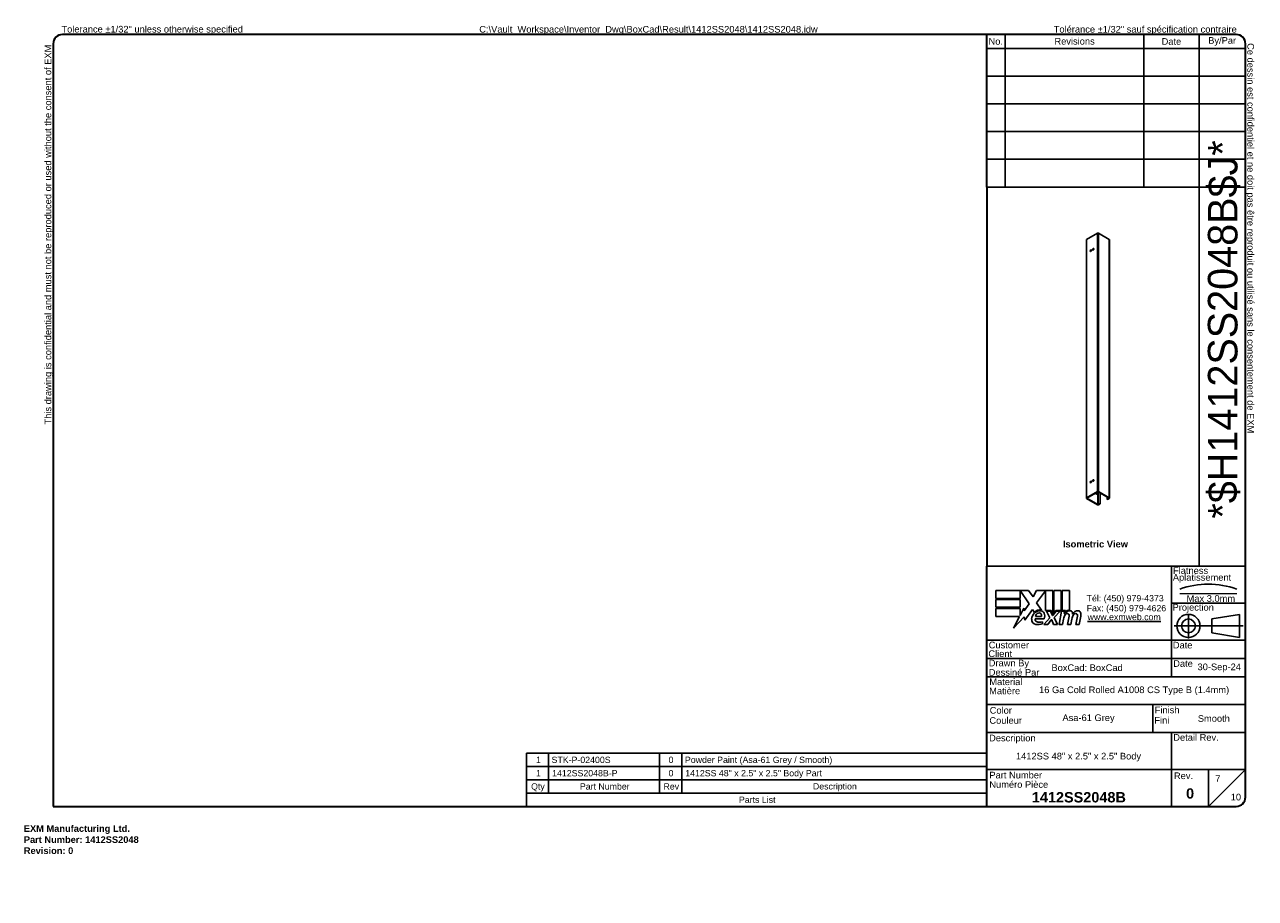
# Model space of a CAD drawing. Header units: inches. Extents: x 0 to 186, y -11 to 121.
import ezdxf
from ezdxf.enums import TextEntityAlignment as Align

# ---------------------------------------------------------------- set-up
doc = ezdxf.new("R2010")
doc.units = ezdxf.units.IN
doc.header["$LTSCALE"] = 11.141211
doc.header["$MEASUREMENT"] = 0
doc.layers.get('0').update_dxf_attribs({"lineweight": 25})
for name, color, linetype, lineweight in [('Centerline(ANSI)', 7, 'Continuous', 25), ('Sketch Geometry(ANSI)', 7, 'Continuous', 25), ('Symbols(ANSI)', 7, 'Continuous', 25), ('Visible Edges(ANSI)', 7, 'Continuous', 25), ('Visible Tangent Edges(ANSI)', 7, 'Continuous', 25)]:
    doc.layers.add(name, color=color, linetype=linetype, lineweight=lineweight)
doc.styles.add('Current-ANSI', font='arial.ttf')
doc.styles.add('Dimension-ANSI', font='arialbd.ttf')
doc.styles.add('Part List-ANSI', font='arial.ttf')
doc.styles.get("Standard").update_dxf_attribs({"font": 'arialbd.ttf'})
doc.styles.add('Text Style44', font='arialbd.ttf')
doc.styles.add('Text Style83', font='FRE3OF9X.TTF')

# ---------------------------------------------------------------- blocks, each defined once
blk = doc.blocks.new('Parts List2')
at = {"layer": 'Symbols(ANSI)'}
for p, q in [((13.023, 0.975), (6.798, 0.975)), ((6.798, 0.975), (6.798, 0.615)), ((7.098, 0.975), (7.098, 0.615)), ((8.598, 0.975), (8.598, 0.615)), ((8.898, 0.975), (8.898, 0.615)), ((13.023, 0.975), (13.023, 0.615)), ((13.023, 0.795), (6.798, 0.795)), ((13.023, 0.615), (6.798, 0.615)), ((6.798, 0.435), (6.798, 0.615)), ((7.098, 0.435), (7.098, 0.615)), ((8.598, 0.435), (8.598, 0.615)), ((8.898, 0.435), (8.898, 0.615)), ((13.023, 0.435), (13.023, 0.615)), ((6.798, 0.255), (6.798, 0.435)), ((13.023, 0.435), (6.798, 0.435)), ((13.023, 0.255), (13.023, 0.435)), ((13.023, 0.255), (6.798, 0.255))]:
    blk.add_line(p, q, dxfattribs=at)
at = {"layer": 'Symbols(ANSI)', "char_height": 0.085, "attachment_point": 7, "style": 'Part List-ANSI'}
for s, insert in [('1', (6.928, 0.842)), ('STK-P-02400S', (7.138, 0.84)), ('0', (8.72, 0.84)), ('Powder Paint (Asa-61 Grey / Smooth)', (8.942, 0.816)), ('1', (6.928, 0.662)), ('1412SS2048B-P', (7.146, 0.66)), ('0', (8.72, 0.66)), ('1412SS 48" x 2.5" x 2.5" Body Part', (8.946, 0.636)), ('Qty', (6.861, 0.456)), ('Part Number', (7.521, 0.481)), ('Rev', (8.652, 0.481)), ('Description', (10.673, 0.458)), ('Parts List', (9.672, 0.301))]:
    blk.add_mtext(s, dxfattribs=dict(at, insert=insert))
blk = doc.blocks.new('Title Blocks EXM - ANSI B')
for p, q in [((13.372, 3.063), (13.372, 3.17)), ((13.372, 3.17), (13.818, 3.17)), ((13.824, 2.989), (13.701, 3.168)), ((13.701, 3.168), (13.701, 3.063)), ((13.818, 3.17), (13.877, 3.083)), ((13.877, 3.083), (13.923, 3.17)), ((13.923, 3.17), (14.146, 3.17)), ((14.046, 3.166), (13.924, 3.002)), ((14.046, 2.9), (14.046, 3.166)), ((14.146, 3.17), (14.146, 2.842)), ((14.16, 3.17), (14.259, 3.17)), ((14.16, 2.866), (14.16, 3.17)), ((14.259, 3.17), (14.259, 2.9)), ((14.273, 3.17), (14.372, 3.17)), ((14.273, 2.9), (14.273, 3.17)), ((14.372, 3.17), (14.372, 2.905)), ((13.701, 3.063), (13.372, 3.063)), ((13.372, 3.049), (13.701, 3.049)), ((13.372, 2.942), (13.372, 3.049)), ((13.701, 3.049), (13.701, 2.942)), ((13.924, 3.002), (13.993, 2.903)), ((13.701, 2.942), (13.372, 2.942)), ((13.372, 2.82), (13.372, 2.927)), ((13.372, 2.927), (13.701, 2.927)), ((13.701, 2.831), (13.752, 2.929)), ((13.701, 2.927), (13.701, 2.831)), ((13.752, 2.929), (13.758, 2.895)), ((13.758, 2.895), (13.824, 2.989)), ((13.87, 2.914), (13.765, 2.768)), ((13.893, 2.876), (13.87, 2.914)), ((14.121, 2.9), (14.046, 2.9)), ((14.059, 2.891), (14.113, 2.891)), ((14.105, 2.802), (14.059, 2.891)), ((14.113, 2.891), (14.139, 2.83)), ((14.146, 2.842), (14.121, 2.9)), ((14.146, 2.83), (14.19, 2.891)), ((14.185, 2.9), (14.16, 2.866)), ((14.245, 2.891), (14.164, 2.803)), ((14.259, 2.9), (14.185, 2.9)), ((14.19, 2.891), (14.245, 2.891)), ((14.232, 2.709), (14.264, 2.891)), ((14.264, 2.891), (14.302, 2.891)), ((14.314, 2.9), (14.273, 2.9)), ((14.302, 2.891), (14.299, 2.859)), ((14.299, 2.859), (14.309, 2.859)), ((14.312, 2.88), (14.314, 2.9)), ((13.695, 2.82), (13.372, 2.82)), ((13.612, 2.661), (13.695, 2.82)), ((13.758, 2.815), (13.612, 2.661)), ((13.765, 2.768), (13.758, 2.815)), ((13.905, 2.788), (14.027, 2.788)), ((13.91, 2.818), (13.99, 2.818)), ((14.005, 2.718), (14.005, 2.748)), ((14.023, 2.709), (14.105, 2.802)), ((14.077, 2.709), (14.023, 2.709)), ((14.122, 2.774), (14.077, 2.709)), ((14.13, 2.774), (14.122, 2.774)), ((14.155, 2.709), (14.13, 2.774)), ((14.139, 2.83), (14.146, 2.83)), ((14.209, 2.709), (14.155, 2.709)), ((14.164, 2.803), (14.209, 2.709)), ((14.276, 2.709), (14.232, 2.709)), ((14.289, 2.784), (14.276, 2.709)), ((14.345, 2.709), (14.365, 2.824)), ((14.389, 2.709), (14.345, 2.709)), ((14.402, 2.784), (14.389, 2.709)), ((14.457, 2.709), (14.477, 2.824)), ((14.501, 2.709), (14.457, 2.709)), ((14.523, 2.823), (14.501, 2.709))]:
    blk.add_line(p, q)
for centre, radius, start, end in [((13.991, 2.772), 0.133, 134.1684, 176.5646), ((13.968, 2.796), 0.11, 77.079, 133.1785), ((13.968, 2.796), 0.0996, 80.4085, 134.1684), ((13.965, 2.811), 0.056, 109.3797, 172.9975), ((13.959, 2.83), 0.0365, 51.1652, 109.3797), ((13.962, 2.833), 0.0318, 331.4547, 51.1652), ((13.981, 2.843), 0.0507, 23.8445, 85.0802), ((13.941, 2.826), 0.094, 336.1555, 23.8445), ((14.442, 2.757), 0.155, 147.5992, 170), ((14.376, 2.816), 0.08, 89.4776, 147.4114), ((14.346, 2.818), 0.042, 96.03, 147.5992), ((14.37, 2.825), 0.08, 88.7952, 136.5849), ((14.344, 2.839), 0.02, 23.5571, 96.03), ((14.325, 2.831), 0.041, 350, 23.5571), ((14.377, 2.862), 0.0338, 16.9928, 89.4776), ((14.555, 2.759), 0.155, 148.5584, 170.8257), ((14.317, 2.844), 0.096, 3.6169, 16.9928), ((14.486, 2.814), 0.0819, 89.6788, 153.9508), ((14.458, 2.818), 0.042, 96.1027, 147.6083), ((14.456, 2.839), 0.02, 23.5487, 96.1027), ((14.437, 2.831), 0.041, 349.9922, 23.5487), ((14.487, 2.861), 0.035, 18.4748, 89.6788), ((14.429, 2.842), 0.096, 349, 18.4748), ((13.925, 2.776), 0.0658, 176.5646, 261.5605), ((13.936, 2.779), 0.032, 163.5261, 244.6784), ((13.945, 2.911), 0.202, 261.5605, 287.3343), ((13.966, 2.842), 0.102, 244.6784, 292.5609)]:
    blk.add_arc(centre, radius, start, end)
at = {"layer": 'Centerline(ANSI)', "linetype": 'Continuous', "lineweight": 18}
blk.add_line((15.861, 3.128), (16.632, 3.128), dxfattribs=at)
at = {"layer": 'Centerline(ANSI)', "linetype": 'Continuous'}
for p, q in [((15.979, 2.855), (15.979, 2.521)), ((15.786, 2.691), (16.717, 2.691))]:
    blk.add_line(p, q, dxfattribs=at)
at = {"layer": 'Sketch Geometry(ANSI)'}
for p, q in [((13.25, 10.687), (16.625, 10.687)), ((13.5, 10.687), (13.5, 8.625)), ((15.375, 10.687), (15.375, 8.625)), ((16.125, 10.687), (16.125, 3.5)), ((13.25, 10.5), (16.75, 10.5)), ((16.75, 10.562), (16.75, 0.375)), ((13.25, 10.125), (16.75, 10.125)), ((13.25, 9.75), (16.75, 9.75)), ((16.75, 9.375), (13.25, 9.375)), ((13.25, 9), (16.75, 9)), ((16.75, 9), (16.75, 8.625)), ((13.25, 8.625), (16.75, 8.625)), ((16.75, 3.5), (13.25, 3.5)), ((15.75, 2), (15.75, 3.5)), ((15.75, 3), (16.75, 3)), ((16.669, 2.847), (16.294, 2.785)), ((16.669, 2.535), (16.669, 2.847)), ((16.294, 2.785), (16.294, 2.598)), ((16.75, 2.5), (13.25, 2.5)), ((16.294, 2.598), (16.669, 2.535)), ((16.75, 2.25), (13.25, 2.25)), ((16.75, 2), (13.25, 2)), ((13.25, 1.629), (16.75, 1.629)), ((15.499, 1.629), (15.499, 1.25)), ((13.25, 1.25), (16.75, 1.25)), ((15.75, 1.25), (15.75, 0.75)), ((15.75, 0.75), (13.25, 0.75)), ((16.25, 0.75), (15.75, 0.75)), ((15.75, 0.75), (15.75, 0.25)), ((16.25, 0.25), (16.25, 0.75)), ((16.25, 0.75), (16.75, 0.75)), ((16.25, 0.25), (16.75, 0.75)), ((16.625, 0.25), (13.25, 0.25))]:
    blk.add_line(p, q, dxfattribs=at)
at = {"layer": 'Sketch Geometry(ANSI)', "linetype": 'Continuous', "lineweight": 35}
for p, q in [((13.25, 8.625), (13.25, 10.687)), ((13.25, 8.625), (13.25, 3.5)), ((13.25, 0.25), (13.25, 3.5))]:
    blk.add_line(p, q, dxfattribs=at)
at = {"layer": 'Sketch Geometry(ANSI)'}
for radius in [0.156, 0.0935]:
    blk.add_circle((15.979, 2.691), radius, dxfattribs=at)
for centre, radius, start, end in [((16.625, 10.562), 0.125, 0, 90), ((16.247, 2.112), 1.143, 70.2973, 109.7027), ((16.625, 0.375), 0.125, 270, 0)]:
    blk.add_arc(centre, radius, start, end, dxfattribs=at)
at = {"layer": 'Symbols(ANSI)', "color": 7, "char_height": 0.09, "style": 'Current-ANSI'}
for s, insert, width, attachment_point in [('Revisions', (14.439, 10.596), 1.87331, 5), ('By/Par', (16.435, 10.594), 0.62202, 5), ('No.', (13.373, 10.595), 0.25039, 5), ('Date', (15.749, 10.593), 0.75135, 5), ('BoxCad: BoxCad', (14.126, 2.125), 1.62362, 4), ('Date', (15.773, 2.136), 0.26554, 7), ('Rev.', (15.783, 0.618), 0.25854, 7)]:
    blk.add_mtext(s, dxfattribs=dict(at, insert=insert, width=width, attachment_point=attachment_point))
for s, insert, attachment_point in [('\\fArial|b1|i0;{\\H0.0900;Isometric View}', (14.281, 3.842), 1), ('Flatness', (15.77, 3.393), 7), ('Aplatissement', (15.768, 3.275), 7), ('Max 3.0mm', (15.954, 3.015), 7), ('Projection', (15.764, 2.87), 7), ('Customer', (13.278, 2.386), 7), ('Date', (15.768, 2.385), 7), ('Client', (13.273, 2.269), 7), ('Drawn By', (13.278, 2.117), 7), ('Dessiné Par', (13.278, 2.016), 7), ('Material', (13.286, 1.889), 7), ('Matière', (13.284, 1.766), 7), ('Color', (13.291, 1.503), 7), ('Finish', (15.523, 1.508), 7), ('Couleur', (13.287, 1.366), 7), ('Fini', (15.518, 1.37), 7), ('Description', (13.283, 1.103), 7), ('Detail Rev.', (15.774, 1.137), 7), ('Part Number', (13.287, 0.627), 7), ('Numéro Pièce', (13.286, 0.5), 7)]:
    blk.add_mtext(s, dxfattribs=dict(at, insert=insert, attachment_point=attachment_point))
at = {"layer": 'Symbols(ANSI)', "color": 7, "insert": (14.602, 3.107), "char_height": 0.085, "attachment_point": 1, "line_spacing_factor": 0.944221, "style": 'Current-ANSI'}
blk.add_mtext('\\fArial|b0|i0;{\\H0.0850;Tél: (450) 979-4373\\PFax: (450) 979-4626}', dxfattribs=at)
at = {"layer": 'Symbols(ANSI)', "color": 5, "true_color": 0x0000ff, "insert": (14.615, 2.854), "char_height": 0.085, "attachment_point": 1, "style": 'Dimension-ANSI'}
blk.add_mtext('\\fArial|b0|i0;{\\H0.0850;\\Lwww.exmweb.com}', dxfattribs=at)
at = {"layer": 'Symbols(ANSI)', "color": 7, "style": 'Current-ANSI'}
for tag, p in [('REV1', (13.375, 10.313)), ('REV1DATE', (15.75, 10.31)), ('REV1BY', (16.437, 10.313)), ('REV2', (13.373, 9.938)), ('REV2DATE', (15.747, 9.941)), ('REV2BY', (16.437, 9.938)), ('REV3', (13.374, 9.563)), ('REV3DATE', (15.752, 9.563)), ('REV3BY', (16.437, 9.564)), ('REV4', (13.377, 9.188)), ('REV4DATE', (15.752, 9.188)), ('REV4BY', (16.441, 9.188)), ('REV5', (13.373, 8.813)), ('REV5DATE', (15.752, 8.813)), ('REV5BY', (16.438, 8.811)), ('MFG_APPROVED_DATE', (16.393, 2.374)), ('DETAIL_REV', (16.249, 0.926))]:
    blk.add_attdef(tag, text='', height=0.09, dxfattribs=at).set_placement(p, align=Align.MIDDLE_CENTER)
for tag, p in [('REV1DESC', (13.526, 10.31)), ('REV2DESC', (13.525, 9.937)), ('REV3DESC', (13.528, 9.564)), ('REV4DESC', (13.533, 9.19)), ('REV5DESC', (13.532, 8.811)), ('COMPANY', (14.12, 2.375))]:
    blk.add_attdef(tag, text='', height=0.09, dxfattribs=at).set_placement(p, align=Align.MIDDLE_LEFT)
at = {"layer": 'Symbols(ANSI)', "color": 7, "style": 'Text Style83'}
blk.add_attdef('BARCODE_001', (16.642, 4.142), '', height=0.4, rotation=90, dxfattribs=at)
at = {"layer": 'Symbols(ANSI)', "color": 7}
for tag, p, height, style in [('IDW_DATE_001', (16.102, 2.092), 0.09, 'Current-ANSI'), ('MATERIEL_001', (13.959, 1.782), 0.09, 'Current-ANSI'), ('COLOR_001', (14.275, 1.404), 0.09, 'Current-ANSI'), ('FINISH_001', (16.106, 1.394), 0.09, 'Current-ANSI'), ('IDW_DESC_001', (13.646, 0.885), 0.09, 'Current-ANSI'), ('Sheet_Number_001', (16.341, 0.58), 0.09, 'Current-ANSI'), ('IDW_NAME_001', (13.861, 0.304), 0.14, 'Text Style44'), ('IDW_REV_001', (15.947, 0.355), 0.14, 'Text Style44'), ('Number_of_sheets_001', (16.551, 0.331), 0.09, 'Current-ANSI')]:
    blk.add_attdef(tag, p, '', height=height, dxfattribs=dict(at, style=style))
blk = doc.blocks.new('Borders 5_EXM - B (Inch)')
at = {"layer": 'Sketch Geometry(ANSI)', "linetype": 'Continuous', "lineweight": 35}
for p, q in [((16.398, 10.692), (0.523, 10.692)), ((0.398, 10.567), (0.398, 0.255)), ((16.523, 0.38), (16.523, 10.567)), ((0.398, 0.255), (16.398, 0.255))]:
    blk.add_line(p, q, dxfattribs=at)
for centre, start, end in [((0.523, 10.567), 90, 180), ((16.398, 10.567), 0, 90), ((16.398, 0.38), 270, 0)]:
    blk.add_arc(centre, 0.125, start, end, dxfattribs=at)
at = {"layer": 'Symbols(ANSI)', "color": 7, "char_height": 0.09, "attachment_point": 7, "style": 'Current-ANSI'}
for s, insert in [('Tolérance ±1/32" sauf spécification contraire', (13.93, 10.691)), ('Tolerance ±1/32" unless otherwise specified', (0.509, 10.692))]:
    blk.add_mtext(s, dxfattribs=dict(at, insert=insert))
for s, insert, rotation in [('This drawing is confidential and must not be reproduced or used without the consent of EXM', (0.398, 5.419), 90), ('Ce dessin est confidentiel et ne doit pas être reproduit ou utilisé sans le consentement de EXM', (16.522, 10.576), 270)]:
    blk.add_mtext(s, dxfattribs=dict(at, insert=insert, rotation=rotation))
at = {"layer": 'Symbols(ANSI)', "color": 7, "style": 'Current-ANSI'}
blk.add_attdef('FILENAME_AND_PATH_001', (6.16, 10.718), '', height=0.09, dxfattribs=at)

msp = doc.modelspace()

# ---------------------------------------------------------------- linework, layer by layer
at = {"layer": 'Visible Edges(ANSI)'}
for p, q in [((161.8, 89.19), (160.15, 88.24)), ((163.57, 88.24), (161.92, 89.19)), ((160.13, 88.21), (160.13, 49.27)), ((163.59, 49.27), (163.59, 88.21)), ((160.15, 49.31), (161.8, 50.26)), ((160.19, 49.28), (161.84, 50.23)), ((161.88, 50.23), (163.53, 49.28)), ((161.92, 50.26), (163.57, 49.31)), ((161.8, 48.29), (160.15, 49.24)), ((161.84, 48.31), (160.19, 49.26)), ((161.88, 48.31), (162.13, 48.46)), ((161.92, 48.29), (162.17, 48.43)), ((162.18, 48.53), (162.18, 50.06)), ((162.21, 48.51), (162.21, 50.04)), ((163.24, 49.45), (163.24, 49.14)), ((163.25, 49.11), (163.29, 49.09)), ((163.53, 49.26), (163.28, 49.12)), ((163.32, 49.09), (163.57, 49.24))]:
    msp.add_line(p, q, dxfattribs=at)
for centre, major_axis, ratio, start_param, end_param in [((161.86, 89.16), (0.086, 0), 0.575862, 0.785398, 2.356194), ((160.21, 88.21), (-0.086, 0), 0.575862, 5.497787, 6.283185), ((163.51, 88.21), (0.086, 0), 0.575862, 0, 0.785398), ((160.84, 86.55), (0.07, 0.122), 0.578093, 0.279911, 2.861682), ((161.19, 86.75), (0.07, 0.122), 0.578093, 0.279911, 2.861682), ((161.19, 51.9), (0.07, 0.122), 0.578093, 0.279911, 2.861682), ((160.84, 51.7), (0.07, 0.122), 0.578093, 0.279911, 2.861682), ((161.59, 49.99), (0.0544, -0.0945), 0.578093, 3.690804, 8.875567), ((161.86, 50.22), (0.086, 0), 0.575862, 0.785398, 2.356194), ((161.86, 50.22), (0.031, 0), 0.575862, 0.785398, 2.356194), ((160.21, 49.27), (-0.086, 0), 0.575862, 5.497787, 7.068583), ((160.21, 49.27), (-0.031, 0), 0.575862, 5.497787, 7.068583), ((161.56, 49.96), (0.0544, -0.0945), 0.578093, 0.364101, 2.592381), ((161.86, 48.32), (0.086, 0), 0.575862, 3.926991, 5.497787), ((161.86, 48.32), (0.031, 0), 0.575862, 3.926991, 5.497787), ((162.13, 48.5), (-0.0299, -0.052), 0.578093, 0.783464, 2.354261), ((162.17, 48.48), (0.0299, 0.052), 0.578093, 3.925057, 5.495853), ((163.28, 49.16), (-0.0299, -0.052), 0.578093, 5.495853, 7.06665), ((163.32, 49.14), (-0.0299, -0.052), 0.578093, 0, 0.783464), ((163.51, 49.27), (0.031, 0), 0.575862, 5.497787, 7.068583), ((163.51, 49.27), (0.086, 0), 0.575862, 5.497787, 7.068583)]:
    msp.add_ellipse(centre, major_axis=major_axis, ratio=ratio, start_param=start_param, end_param=end_param, dxfattribs=at)
for centre in [(160.8, 86.57), (161.15, 86.77), (161.15, 51.93), (160.8, 51.72)]:
    msp.add_ellipse(centre, major_axis=(-0.07, -0.122), ratio=0.578093, dxfattribs=at)
at = {"layer": 'Visible Tangent Edges(ANSI)'}
for p, q in [((161.8, 50.26), (161.8, 89.19)), ((161.92, 89.19), (161.92, 50.26)), ((160.15, 88.24), (160.15, 49.31)), ((163.57, 49.31), (163.57, 88.24)), ((161.84, 48.31), (161.84, 50.23)), ((161.88, 50.23), (161.88, 48.31)), ((160.19, 49.28), (160.19, 49.26)), ((161.8, 48.29), (161.84, 48.31)), ((161.88, 48.31), (161.92, 48.29)), ((162.13, 48.46), (162.17, 48.43)), ((162.21, 48.51), (162.18, 48.53)), ((163.32, 49.09), (163.28, 49.12)), ((163.53, 49.28), (163.57, 49.31)), ((163.53, 49.26), (163.53, 49.28)), ((163.57, 49.24), (163.53, 49.26))]:
    msp.add_line(p, q, dxfattribs=at)

# ---------------------------------------------------------------- block references
at = {"xscale": 11.14121115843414, "yscale": 11.14121115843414, "zscale": 11.14121115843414}
for name, p, values in [('Borders 5_EXM - B (Inch)', (0, 0), {'FILENAME_AND_PATH_001': 'C:\\Vault_Workspace\\Inventor_Dwg\\BoxCad\\Result\\1412SS2048\\1412SS2048.idw'}), ('Title Blocks EXM - ANSI B', (-2.53, 0.05), {'COLOR_001': 'Asa-61 Grey', 'IDW_DATE_001': '30-Sep-24', 'IDW_REV_001': '0', 'Sheet_Number_001': '7', 'Number_of_sheets_001': '10', 'IDW_DESC_001': '1412SS 48" x 2.5" x 2.5" Body', 'IDW_NAME_001': '1412SS2048B', 'BARCODE_001': '*$H1412SS2048B$J*', 'FINISH_001': 'Smooth', 'MATERIEL_001': '16 Ga Cold Rolled A1008 CS Type B (1.4mm)'})]:
    msp.add_blockref(name, p, dxfattribs=at).add_auto_attribs(values)
at = {"layer": 'Symbols(ANSI)', "xscale": 11.14121115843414, "yscale": 11.14121115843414, "zscale": 11.14121115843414}
msp.add_blockref('Parts List2', (0, 0), dxfattribs=at)

# ---------------------------------------------------------------- texts
at = {"insert": (0, 0), "char_height": 1, "attachment_point": 1}
msp.add_mtext_dynamic_manual_height_columns('EXM Manufacturing Ltd.\\PPart Number: 1412SS2048\\PRevision: 0', width=6.991, gutter_width=1, heights=[0], dxfattribs=at).dxf.set("width", 100)

doc.saveas('drawing.dxf')
